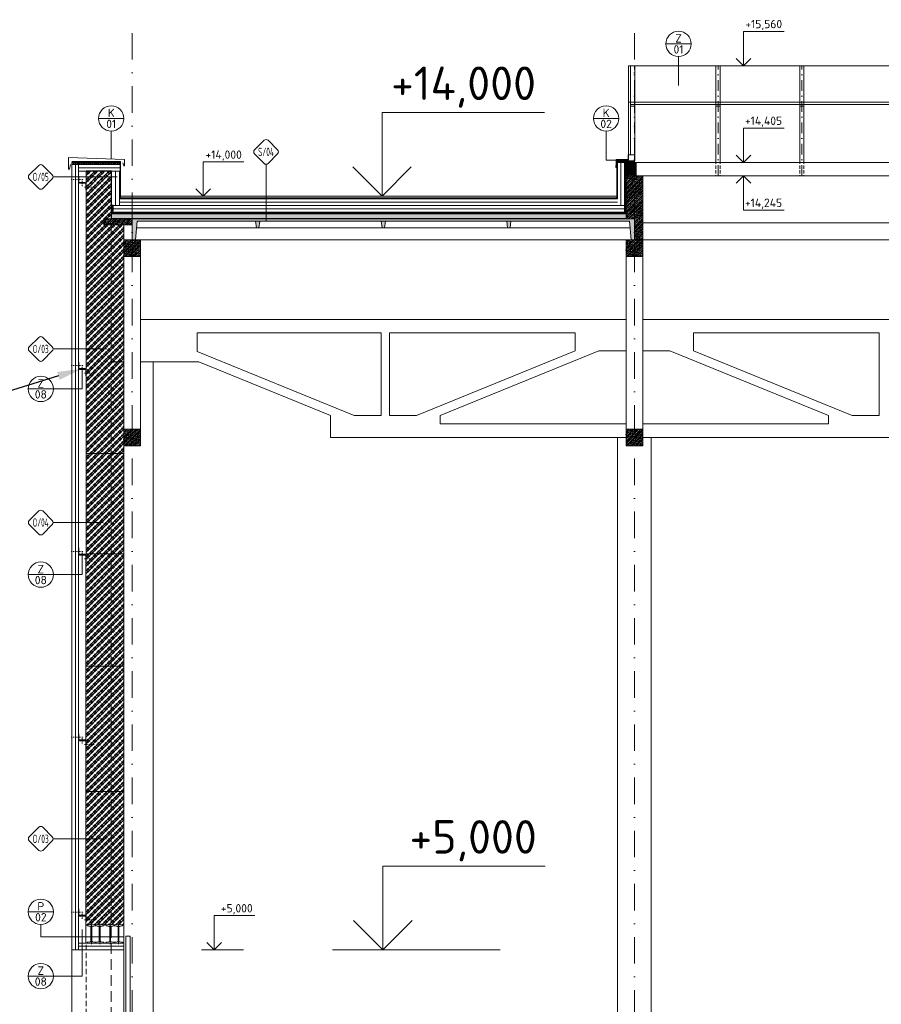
# Model space of a CAD drawing. Header units: millimetres. Extents: x -746391 to 410178, y -169697 to 100555.
# Tile 4 of 179: x -154942 to -144648, y -53487 to -41728. Entities that reach past the tile are written whole.
import ezdxf
from ezdxf import colors
from ezdxf.entities.mleader import LeaderData, LeaderLine
from ezdxf.enums import TextEntityAlignment as Align
from ezdxf.math import Vec2, Vec3

# ---------------------------------------------------------------- set-up
doc = ezdxf.new("R2010")
doc.units = ezdxf.units.MM
for name, pattern in [('CARKOVANA', [5, 3, -2]), ('CENTERX2', [101.6, 63.5, -12.7, 12.7, -12.7]), ('DASHDOT', [25.4, 12.7, -6.35, 0, -6.35]), ('DASHED', [19.05, 12.7, -6.35]), ('ČÁRKOVANÁ', [19.05, 12.7, -6.35])]:
    doc.linetypes.add(name, pattern=pattern)
doc.layers.get('0').update_dxf_attribs({"color": 9})
for name, color, linetype, lineweight in [('A99_N_kce-pohl', 9, 'Continuous', 9), ('A99_N_kce-rez-sil', 9, 'Continuous', 18), ('A99_N_kce-rez-ten', 9, 'Continuous', 9), ('A99_N_koty-200-vysk', 9, 'Continuous', 9), ('A99_N_koty-50-vysk', 9, 'Continuous', 9), ('A99_N_sraf', 9, 'Continuous', 0), ('A99_N_vypln-dve', 9, 'Continuous', 5), ('A99_N_znaceni 50', 9, 'Continuous', 5), ('A99_S_kce-pohl', 9, 'Continuous', 5), ('A99_S_kce-rez-sil', 9, 'Continuous', 15), ('A99_S_kce-rez-ten', 9, 'Continuous', 9), ('A99_S_osy', 9, 'CENTERX2', 5)]:
    doc.layers.add(name, color=color, linetype=linetype, lineweight=lineweight)
doc.styles.add('A99_kota', font='isocpeur.ttf', dxfattribs={"height": 2})
doc.styles.add('A99_popis', font='isocpeur.ttf')
doc.styles.get("Standard").update_dxf_attribs({"font": 'isocpeur.ttf', "width": 0.75})
doc.linetypes.add('IZOLACE', pattern='A,0.00254,-2.54,[134,ltypeshp.shx,S=2.54,R=0,X=-2.54,Y=0],-5.08,[134,ltypeshp.shx,S=2.54,R=180,X=2.54,Y=0],-2.54', length=10.16254)
pattern_1 = [(45, (-159598.304, -13202.5), (-28.28427, 28.28427), []), (45, (-159586.99, -13202.5), (-28.28427, 28.28427), []), (45, (-159564.363, -13202.5), (-16.970563, 39.59798), [16, -8, 0, -8])]
pattern_2 = [(45, (-159598.304, -13202.5), (-42.42641, 42.42641), []), (45, (-159570.02, -13202.5), (-42.42641, 42.42641), []), (135, (-159550.28, -13196.9), (-42.42641, -42.42641), [40, -20]), (135, (-159536.14, -13182.76), (-42.42641, -42.42641), [40, -20])]

# ---------------------------------------------------------------- blocks, each defined once
blk = doc.blocks.new('*U30')
at = {"color": 0, "linetype": 'ByBlock', "lineweight": -2}
blk.add_line((-3, 0), (7, 0), dxfattribs=at)
for points in [[(0, 0), (0, 5), (0, 5), (9.7, 5)], [(-1.75, 1.75), (0, 0), (1.75, 1.75)]]:
    blk.add_lwpolyline(points, dxfattribs=at)
at = {"color": 0, "linetype": 'ByBlock', "lineweight": -2, "style": 'A99_kota'}
for tag, p in [('VYSKA', (9.2, 7.75)), ('POPIS', (9.2, 4.5))]:
    blk.add_attdef(tag, text='', height=2, dxfattribs=at).set_placement(p, align=Align.TOP_RIGHT)
blk = doc.blocks.new('*U29')
at = {"color": 0, "linetype": 'ByBlock', "lineweight": -2}
blk.add_line((-3, 0), (7, 0), dxfattribs=at)
for points in [[(0, 0), (0, 8.2), (0, 8.2), (9.7, 8.2)], [(-1.75, 1.75), (0, 0), (1.75, 1.75)]]:
    blk.add_lwpolyline(points, dxfattribs=at)
at = {"color": 0, "linetype": 'ByBlock', "lineweight": -2, "style": 'A99_kota'}
for tag, p in [('VYSKA', (9.2, 10.95)), ('POPIS', (9.2, 7.7))]:
    blk.add_attdef(tag, text='', height=2, dxfattribs=at).set_placement(p, align=Align.TOP_RIGHT)
blk = doc.blocks.new('*U44')
at = {"color": 0, "linetype": 'ByBlock', "lineweight": -2}
blk.add_line((-3, 0), (7, 0), dxfattribs=at)
for points in [[(-1.75, -1.75), (0, 0), (1.75, -1.75)], [(0, 0), (0, -8.2), (0, -8.2), (9.7, -8.2)]]:
    blk.add_lwpolyline(points, dxfattribs=at)
at = {"color": 0, "linetype": 'ByBlock', "lineweight": -2, "style": 'A99_kota'}
for tag, p in [('VYSKA', (9.2, -5.45)), ('POPIS', (9.2, -8.7))]:
    blk.add_attdef(tag, text='', height=2, dxfattribs=at).set_placement(p, align=Align.TOP_RIGHT)
blk = doc.blocks.new('*U56')
at = {"color": 0}
for p, q in [((-0.72, 4.14), (-4.15, 0.71)), ((4.14, 0.71), (0.71, 4.14)), ((-4.15, -0.72), (-0.72, -4.15)), ((0.71, -4.15), (4.14, -0.72)), ((4.44, 0), (23.52, 0))]:
    blk.add_line(p, q, dxfattribs=at)
for centre, start, end in [((0, 3.42), 45, 135), ((-3.43, 0), 135, 225), ((3.42, 0), 315, 45), ((0, -3.43), 225, 315)]:
    blk.add_arc(centre, 1.01, start, end, dxfattribs=at)
at = {"color": 0, "linetype": 'ByBlock', "style": 'A99_popis', "width": 0.953108}
blk.add_attdef('SKLADBA', text='', height=3, rotation=0.0103, dxfattribs=at).set_placement((-2.86, -1.51), (2.86, -1.5), align=Align.FIT)
blk = doc.blocks.new('*U57')
at = {"color": 0}
for p, q in [((-0.72, 4.14), (-4.15, 0.71)), ((4.14, 0.71), (0.71, 4.14)), ((-4.15, -0.72), (-0.72, -4.15)), ((0.71, -4.15), (4.14, -0.72)), ((4.44, 0), (22.39, 0))]:
    blk.add_line(p, q, dxfattribs=at)
for centre, start, end in [((0, 3.42), 45, 135), ((-3.43, 0), 135, 225), ((3.42, 0), 315, 45), ((0, -3.43), 225, 315)]:
    blk.add_arc(centre, 1.01, start, end, dxfattribs=at)
at = {"color": 0, "linetype": 'ByBlock', "style": 'A99_popis', "width": 0.953108}
blk.add_attdef('SKLADBA', text='', height=3, rotation=0.0103, dxfattribs=at).set_placement((-2.86, -1.51), (2.86, -1.5), align=Align.FIT)
blk = doc.blocks.new('*U60')
at = {"color": 0}
for p, q in [((-0.72, 4.14), (-4.15, 0.71)), ((4.14, 0.71), (0.71, 4.14)), ((-4.15, -0.72), (-0.72, -4.15)), ((0.71, -4.15), (4.14, -0.72)), ((0, -4.45), (0, -24.78))]:
    blk.add_line(p, q, dxfattribs=at)
for centre, start, end in [((0, 3.42), 45, 135), ((-3.43, 0), 135, 225), ((3.42, 0), 315, 45), ((0, -3.43), 225, 315)]:
    blk.add_arc(centre, 1.01, start, end, dxfattribs=at)
at = {"color": 0, "linetype": 'ByBlock', "style": 'A99_popis', "width": 0.953108}
blk.add_attdef('SKLADBA', text='', height=3, rotation=0.0103, dxfattribs=at).set_placement((-2.86, -1.51), (2.86, -1.5), align=Align.FIT)
blk = doc.blocks.new('*U78')
at = {"color": 0}
for p, q in [((-0.72, 4.14), (-4.15, 0.71)), ((4.14, 0.71), (0.71, 4.14)), ((-4.15, -0.72), (-0.72, -4.15)), ((0.71, -4.15), (4.14, -0.72)), ((4.44, 0), (27.36, 0))]:
    blk.add_line(p, q, dxfattribs=at)
for centre, start, end in [((0, 3.42), 45, 135), ((-3.43, 0), 135, 225), ((3.42, 0), 315, 45), ((0, -3.43), 225, 315)]:
    blk.add_arc(centre, 1.01, start, end, dxfattribs=at)
at = {"color": 0, "linetype": 'ByBlock', "style": 'A99_popis', "width": 0.953108}
blk.add_attdef('SKLADBA', text='', height=3, rotation=0.0103, dxfattribs=at).set_placement((-2.86, -1.51), (2.86, -1.5), align=Align.FIT)
blk = doc.blocks.new('*U18')
at = {"color": 0, "linetype": 'ByBlock'}
blk.add_line((-3.02, 0), (3.02, 0), dxfattribs=at)
blk.add_circle((0, 0), 3.02, dxfattribs=at)
at = {"color": 0, "linetype": 'ByBlock', "style": 'A99_popis'}
for tag, p in [('KATEGORIE', (0, 1.31)), ('PRVEK', (0, -1.3))]:
    blk.add_attdef(tag, text='', height=2, dxfattribs=at).set_placement(p, align=Align.MIDDLE_CENTER)

msp = doc.modelspace()

# ---------------------------------------------------------------- hatches: boundary and pattern name
at = {"layer": 'A99_N_sraf', "lineweight": 0, "ltscale": 2, "transparency": 33554687}
h = msp.add_hatch(dxfattribs=at)
h.set_pattern_fill('ZEM_OBECNE', color=256, scale=8)
h.set_pattern_definition([(45, (-159598.304, -13202.5), (-11.3137085, 11.3137085), [])])
h.paths.add_polyline_path([(-153748.3, -43457.5), (-153748.3, -43437.5), (-154318.3, -43437.5), (-154318.3, -43457.5)])
at = {"layer": 'A99_N_sraf', "lineweight": 0, "transparency": 33554562}
h = msp.add_hatch(dxfattribs=at)
h.set_pattern_fill('ANSI31', color=1, scale=50, angle=-180)
h.set_pattern_definition([(315, (-152258.304, -9032.5), (4.4194174, 4.4194174), [])])
h.paths.add_polyline_path([(-147598.3, -43432.5), (-147798.3, -43432.5), (-147798.3, -43412.5), (-147598.3, -43412.5)])
h = msp.add_hatch(dxfattribs=at)
h.set_pattern_fill('ANSI31', color=1, scale=50, angle=-90)
h.set_pattern_definition([(45, (-182043.304, -48007.5), (-4.4194174, 4.4194174), [])])
h.paths.add_polyline_path([(-147678.3, -43432.5), (-147678.3, -43592.5), (-147698.3, -43592.5), (-147698.3, -43432.5)])
at = {"layer": 'A99_N_sraf', "linetype": 'Continuous', "lineweight": 0}
h = msp.add_hatch(dxfattribs=at)
h.set_pattern_fill('HONEY', color=1, scale=0.25, angle=-90, style=2)
h.set_pattern_definition([(360, (-1198163.304, 161127.5), (9.375, 5.41265875), [6.25, -12.5]), (120, (-1198163.304, 161127.5), (-9.37499998, 5.412658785), [6.25, -12.5]), (60, (-1198163.304, 161127.5), (2e-08, 10.825317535), [-12.5, 6.25])])
h.paths.add_polyline_path([(-147600.8, -43435), (-147675.8, -43435), (-147675.8, -43590), (-147600.8, -43590)])
at = {"layer": 'A99_N_sraf', "lineweight": 0, "transparency": 33554562}
h = msp.add_hatch(dxfattribs=at)
h.set_pattern_fill('ANSI31', color=1, scale=50, angle=-90)
h.set_pattern_definition([(45, (-181943.304, -48007.5), (-4.4194174, 4.4194174), [])])
h.paths.add_polyline_path([(-147578.3, -43432.5), (-147578.3, -43592.5), (-147598.3, -43592.5), (-147598.3, -43432.5)])
at = {"layer": 'A99_N_sraf', "linetype": 'Continuous', "lineweight": 0}
h = msp.add_hatch(dxfattribs=at)
h.set_pattern_fill('ZDIVO-PLYNOSILIK', color=9, scale=0.1)
h.set_pattern_definition(pattern_2)
h.paths.add_polyline_path([(-154148.3, -43537.5), (-154148.3, -46907.5), (-153698.3, -46907.5), (-153698.3, -44177.5), (-153938.3, -44177.5), (-153938.3, -44107.5), (-153848.3, -44107.5), (-153848.3, -43537.5)])
at = {"layer": 'A99_N_sraf', "lineweight": 0, "ltscale": 2, "transparency": 33554687}
h = msp.add_hatch(dxfattribs=at)
h.set_pattern_fill('ZELEZOBETON', color=256, scale=8)
h.set_pattern_definition([(45, (-153358.304, -12682.5), (-28.28427, 28.28427), []), (45, (-153346.99, -12682.5), (-28.28427, 28.28427), []), (45, (-153324.363, -12682.5), (-16.970563, 39.59798), [16, -8, 0, -8])])
h.paths.add_polyline_path([(-147498.3, -44357.5), (-147498.3, -43592.5), (-147698.3, -43592.5), (-147698.3, -44107.5), (-147598.3, -44107.5), (-147598.3, -44357.5)])
at = {"layer": 'A99_N_sraf', "linetype": 'Continuous', "lineweight": 0, "ltscale": 2, "transparency": 33554687}
h = msp.add_hatch(dxfattribs=at)
h.set_pattern_fill('BETON-LEHKY', color=256, scale=0.05, angle=-90)
h.set_pattern_definition([(315, (-159598.304, -13216.642), (28.28427, 28.28427), []), (270, (-159585.055, -13261.71), (28.28427, -28.28427), [5, -51.568543]), (315, (-159585.055, -13266.71), (28.28427, 28.28427), [5, -35]), (0, (-159581.52, -13270.246), (28.28427, 28.28427), [5, -51.568543]), (45, (-159576.52, -13270.246), (-28.28427, 28.28427), [5, -35]), (270, (-159572.984, -13261.71), (28.28427, -28.28427), [5, -51.568543]), (315, (-159576.52, -13258.175), (28.28427, 28.28427), [5, -35]), (0, (-159581.52, -13258.175), (28.28427, 28.28427), [5, -51.568543]), (45, (-159585.055, -13261.71), (-28.28427, 28.28427), [5, -35]), (315, (-159568.413, -13274.817), (28.28427, 28.28427), [10, -30])])
h.paths.add_polyline_path([(-153843.3, -44047.5), (-153843.3, -44102.5), (-147698.3, -44102.5), (-147698.3, -44047.5)])
at = {"layer": 'A99_N_sraf', "lineweight": 0, "ltscale": 2, "transparency": 33554687}
h = msp.add_hatch(dxfattribs=at)
h.set_pattern_fill('ZELEZOBETON', color=256, scale=8)
h.set_pattern_definition(pattern_1)
h.paths.add_polyline_path([(-153598.3, -44177.5), (-153598.3, -44107.5), (-153938.3, -44107.5), (-153938.3, -44177.5)])
h = msp.add_hatch(dxfattribs=at)
h.set_pattern_fill('ZELEZOBETON', color=256, scale=8)
h.set_pattern_definition(pattern_1)
h.paths.add_polyline_path([(-147658.3, -44132.5), (-147638.3, -44357.5), (-147598.3, -44357.5), (-147598.3, -44107.5), (-153598.3, -44107.5), (-153598.3, -44357.5), (-153558.3, -44357.5), (-153538.3, -44132.5), (-152123.3, -44132.5), (-152113.3, -44212.5), (-152083.3, -44212.5), (-152073.3, -44132.5), (-150623.3, -44132.5), (-150613.3, -44212.5), (-150583.3, -44212.5), (-150573.3, -44132.5), (-149123.3, -44132.5), (-149113.3, -44212.5), (-149083.3, -44212.5), (-149073.3, -44132.5)])
h = msp.add_hatch(dxfattribs=at)
h.set_pattern_fill('ZELEZOBETON', color=256, scale=8)
h.set_pattern_definition([(45, (-159358.304, -13452.5), (-28.28427, 28.28427), []), (45, (-159346.99, -13452.5), (-28.28427, 28.28427), []), (45, (-159324.363, -13452.5), (-16.970563, 39.59798), [16, -8, 0, -8])])
h.paths.add_polyline_path([(-153498.3, -44557.5), (-153498.3, -44357.5), (-153698.3, -44357.5), (-153698.3, -44557.5)])
h = msp.add_hatch(dxfattribs=at)
h.set_pattern_fill('ZELEZOBETON', color=256, scale=8)
h.set_pattern_definition([(45, (-153358.304, -13452.5), (-28.28427, 28.28427), []), (45, (-153346.99, -13452.5), (-28.28427, 28.28427), []), (45, (-153324.363, -13452.5), (-16.970563, 39.59798), [16, -8, 0, -8])])
h.paths.add_polyline_path([(-147498.3, -44557.5), (-147498.3, -44357.5), (-147698.3, -44357.5), (-147698.3, -44557.5)])
h = msp.add_hatch(dxfattribs=at)
h.set_pattern_fill('ZELEZOBETON', color=256, scale=8)
h.set_pattern_definition([(45, (-159358.304, -15712.5), (-28.28427, 28.28427), []), (45, (-159346.99, -15712.5), (-28.28427, 28.28427), []), (45, (-159324.363, -15712.5), (-16.970563, 39.59798), [16, -8, 0, -8])])
h.paths.add_polyline_path([(-153498.3, -46817.5), (-153498.3, -46617.5), (-153698.3, -46617.5), (-153698.3, -46817.5)])
h = msp.add_hatch(dxfattribs=at)
h.set_pattern_fill('ZELEZOBETON', color=256, scale=8)
h.set_pattern_definition([(45, (-153358.304, -15652.5), (-28.28427, 28.28427), []), (45, (-153346.99, -15652.5), (-28.28427, 28.28427), []), (45, (-153324.363, -15652.5), (-16.970563, 39.59798), [16, -8, 0, -8])])
h.paths.add_polyline_path([(-147498.3, -46817.5), (-147498.3, -46619.8), (-147698.3, -46619.8), (-147698.3, -46817.5)])
at = {"layer": 'A99_N_sraf', "linetype": 'Continuous', "lineweight": 0}
h = msp.add_hatch(dxfattribs=at)
h.set_pattern_fill('ZDIVO-PLYNOSILIK', color=150, scale=0.1)
h.set_pattern_definition(pattern_2)
h.paths.add_polyline_path([(-154148.3, -46907.5), (-153698.3, -46907.5), (-153698.3, -48107.5), (-154148.3, -48107.5)])
h = msp.add_hatch(dxfattribs=at)
h.set_pattern_fill('ZDIVO-PLYNOSILIK', color=9, scale=0.1)
h.set_pattern_definition(pattern_2)
h.paths.add_polyline_path([(-154148.3, -48107.5), (-153698.3, -48107.5), (-153698.3, -49447.5), (-154148.3, -49447.5)])
h = msp.add_hatch(dxfattribs=at)
h.set_pattern_fill('ZDIVO-PLYNOSILIK', color=150, scale=0.1)
h.set_pattern_definition(pattern_2)
h.paths.add_polyline_path([(-154148.3, -49447.5), (-153698.3, -49447.5), (-153698.3, -50947.5), (-154148.3, -50947.5)])
h = msp.add_hatch(dxfattribs=at)
h.set_pattern_fill('ZDIVO-PLYNOSILIK', color=9, scale=0.1)
h.set_pattern_definition(pattern_2)
h.paths.add_polyline_path([(-154148.3, -50947.5), (-153698.3, -50947.5), (-153698.3, -52537.5), (-154148.3, -52537.5)])

# ---------------------------------------------------------------- linework, layer by layer
at = {"layer": 'A99_N_kce-pohl', "color": 1, "linetype": 'DASHDOT', "lineweight": 5, "ltscale": 25}
msp.add_line((-147598.3, -41887.5), (-147598.3, -60277.5), dxfattribs=at)
at = {"layer": 'A99_N_kce-pohl', "color": 1, "linetype": 'DASHDOT', "lineweight": 5, "ltscale": 10}
for p, q in [((-147598.3, -43592.5), (-147598.3, -42277.5)), ((-146598.3, -43592.5), (-146598.3, -42277.5)), ((-145598.3, -43592.5), (-145598.3, -42277.5))]:
    msp.add_line(p, q, dxfattribs=at)
at = {"layer": 'A99_N_kce-pohl', "color": 1, "linetype": 'Continuous'}
for p, q in [((-147593.3, -43412.5), (-147593.3, -42277.5)), ((-146623.3, -43412.5), (-146623.3, -42277.5)), ((-146573.3, -43412.5), (-146573.3, -42277.5)), ((-145623.3, -43412.5), (-145623.3, -42277.5)), ((-145573.3, -43412.5), (-145573.3, -42277.5))]:
    msp.add_line(p, q, dxfattribs=at)
for points in [[(-147668.3, -42712.5), (-147668.3, -42277.5)], [(-147668.3, -42277.5), (-14978.3, -42277.5)], [(-147643.3, -42712.5), (-147643.3, -42277.5)], [(-15048.3, -43432.5), (-147598.3, -43432.5)], [(-147808.3, -43837.3), (-153738.3, -43837.3)], [(-153828.3, -43947.5), (-153748.3, -43947.5), (-153748.3, -43867.5)]]:
    msp.add_lwpolyline(points, dxfattribs=at)
at = {"layer": 'A99_N_kce-pohl', "color": 1, "linetype": 'Continuous', "lineweight": 5}
for points in [[(-154333.3, -43457.5), (-154347.1, -43515), (-154358.3, -43515), (-154358.3, -43372.5), (-153688.3, -43397.5), (-153688.3, -43472.5), (-153698.3, -43472.5), (-153708.3, -43437.5)], [(-147815.8, -43487.5), (-147815.8, -43492.5), (-147820.8, -43492.5), (-147820.8, -43475), (-147815.8, -43460), (-147815.8, -43397.5), (-147673.3, -43392.5), (-147673.3, -43342.5)], [(-147818.3, -43490), (-147818.3, -43475), (-147810.8, -43470), (-147810.8, -43400), (-147708.3, -43400)], [(-154238.3, -43537.5), (-153848.3, -43537.5)], [(-147718.3, -43947.5), (-153848.3, -43947.5)]]:
    msp.add_lwpolyline(points, dxfattribs=at)
at = {"layer": 'A99_N_kce-pohl', "color": 1, "linetype": 'CARKOVANA', "lineweight": 0, "ltscale": 15, "const_width": 5}
for points in [[(-147668.3, -43405), (-147805.8, -43405), (-147805.8, -43860), (-153740.8, -43860), (-153740.8, -43422.5), (-154318.3, -43422.5)], [(-147668.3, -43410), (-147800.8, -43410), (-147800.8, -43865), (-153745.8, -43865), (-153745.8, -43427.5), (-154318.3, -43427.5)]]:
    msp.add_lwpolyline(points, dxfattribs=at)
at = {"layer": 'A99_N_kce-pohl', "color": 1, "linetype": 'Continuous', "lineweight": 0}
for points in [[(-147668.3, -43402.5), (-147808.3, -43402.5), (-147808.3, -43857.5), (-153738.3, -43857.5), (-153738.3, -43420), (-154318.3, -43420)], [(-147668.3, -43407.5), (-147803.3, -43407.5), (-147803.3, -43862.5), (-153743.3, -43862.5), (-153743.3, -43425), (-154318.3, -43425)], [(-154318.3, -43430), (-153738.3, -43430)], [(-147798.3, -43417.5), (-147798.3, -43867.5), (-153748.3, -43867.5)], [(-154148.3, -43532.5), (-153843.3, -43532.5), (-153843.3, -43942.5), (-153823.3, -43942.5), (-153823.3, -44012.5)], [(-153748.3, -43867.5), (-153748.3, -43537.5)]]:
    msp.add_lwpolyline(points, dxfattribs=at)
at = {"layer": 'A99_N_kce-pohl', "color": 1, "linetype": 'Continuous', "lineweight": 5}
msp.add_lwpolyline([(-154318.3, -43457.5), (-154318.3, -43437.5), (-153748.3, -43437.5), (-153748.3, -43457.5)], close=True, dxfattribs=at)
at = {"layer": 'A99_N_kce-pohl', "color": 1, "lineweight": 5}
for points in [[(-147598.3, -43432.5), (-147798.3, -43432.5), (-147798.3, -43412.5), (-147598.3, -43412.5)], [(-147678.3, -43432.5), (-147678.3, -43592.5), (-147698.3, -43592.5), (-147698.3, -43432.5)], [(-147578.3, -43432.5), (-147578.3, -43592.5), (-147598.3, -43592.5), (-147598.3, -43432.5)]]:
    msp.add_lwpolyline(points, close=True, dxfattribs=at)
at = {"layer": 'A99_N_kce-pohl', "color": 1, "linetype": 'ČÁRKOVANÁ', "ltscale": 3}
for points in [[(-146623.3, -43412.5), (-146623.3, -43592.5)], [(-146573.3, -43412.5), (-146573.3, -43592.5)], [(-145623.3, -43412.5), (-145623.3, -43592.5)], [(-145573.3, -43412.5), (-145573.3, -43592.5)]]:
    msp.add_lwpolyline(points, dxfattribs=at)
at = {"layer": 'A99_N_kce-pohl', "color": 1, "linetype": 'CARKOVANA', "ltscale": 15, "const_width": 5}
msp.add_lwpolyline([(-154148.3, -43535), (-153845.8, -43535), (-153845.8, -43945), (-153825.8, -43945), (-153825.8, -44022.5)], dxfattribs=at)
at = {"layer": 'A99_N_kce-pohl', "color": 5, "linetype": 'DASHDOT', "lineweight": 0}
for points in [[(-154328.3, -43637.5), (-154178.3, -43637.5)], [(-154195.8, -43715), (-154195.8, -43652.5)], [(-154168.3, -43727.5), (-154048.3, -43727.5)], [(-154328.3, -45860), (-154178.3, -45860)], [(-154195.8, -45937.5), (-154195.8, -45875)], [(-154168.3, -45950), (-154048.3, -45950)], [(-154328.3, -48077.5), (-154178.3, -48077.5)], [(-154195.8, -48155), (-154195.8, -48092.5)], [(-154168.3, -48167.5), (-154048.3, -48167.5)], [(-154328.3, -50295), (-154178.3, -50295)], [(-154195.8, -50372.5), (-154195.8, -50310)], [(-154168.3, -50385), (-154048.3, -50385)], [(-154328.3, -52387.5), (-154178.3, -52387.5)], [(-154195.8, -52465), (-154195.8, -52402.5)], [(-154168.3, -52477.5), (-154048.3, -52477.5)]]:
    msp.add_lwpolyline(points, dxfattribs=at)
at = {"layer": 'A99_N_kce-rez-sil', "color": 1, "linetype": 'Continuous', "flags": 128}
for points in [[(-147668.3, -43342.5), (-147668.3, -42712.5)], [(-14978.3, -42712.5), (-147668.3, -42712.5)], [(-147643.3, -43342.5), (-147643.3, -42712.5)], [(-15048.3, -42742.5), (-147633.3, -42742.5)]]:
    msp.add_lwpolyline(points, dxfattribs=at)
at = {"layer": 'A99_N_kce-rez-sil', "color": 1, "linetype": 'Continuous', "lineweight": 9, "flags": 128}
for points in [[(-147643.3, -42742.5), (-147593.3, -42742.5), (-147593.3, -42762.5), (-147643.3, -42762.5)], [(-146623.3, -42742.5), (-146573.3, -42742.5), (-146573.3, -42760), (-146623.3, -42760)], [(-145623.3, -42742.5), (-145573.3, -42742.5), (-145573.3, -42760), (-145623.3, -42760)], [(-147668.3, -43342.5), (-147593.3, -43342.5), (-147593.3, -43412.5), (-147668.3, -43412.5)]]:
    msp.add_lwpolyline(points, close=True, dxfattribs=at)
at = {"layer": 'A99_N_kce-rez-sil', "color": 5, "linetype": 'Continuous', "lineweight": 18, "flags": 128}
for points in [[(-154318.3, -43457.5), (-154318.3, -52837.5)], [(-153698.3, -52837.5), (-154318.3, -52837.5)]]:
    msp.add_lwpolyline(points, dxfattribs=at)
at = {"layer": 'A99_N_kce-rez-sil', "color": 5, "linetype": 'Continuous', "lineweight": 9, "flags": 128}
msp.add_lwpolyline([(-154238.3, -52837.5), (-154238.3, -43457.5)], dxfattribs=at)
for points in [[(-154238.3, -43677.5), (-154158.3, -43677.5), (-154158.3, -43672.5), (-154233.3, -43672.5), (-154233.3, -43597.5), (-154238.3, -43597.5)], [(-154148.3, -43677.5), (-154228.3, -43677.5), (-154228.3, -43682.5), (-154153.3, -43682.5), (-154153.3, -43757.5), (-154148.3, -43757.5)], [(-154238.3, -45900), (-154158.3, -45900), (-154158.3, -45895), (-154233.3, -45895), (-154233.3, -45820), (-154238.3, -45820)], [(-154148.3, -45900), (-154228.3, -45900), (-154228.3, -45905), (-154153.3, -45905), (-154153.3, -45980), (-154148.3, -45980)], [(-154238.3, -48117.5), (-154158.3, -48117.5), (-154158.3, -48112.5), (-154233.3, -48112.5), (-154233.3, -48037.5), (-154238.3, -48037.5)], [(-154148.3, -48117.5), (-154228.3, -48117.5), (-154228.3, -48122.5), (-154153.3, -48122.5), (-154153.3, -48197.5), (-154148.3, -48197.5)], [(-154238.3, -50335), (-154158.3, -50335), (-154158.3, -50330), (-154233.3, -50330), (-154233.3, -50255), (-154238.3, -50255)], [(-154148.3, -50335), (-154228.3, -50335), (-154228.3, -50340), (-154153.3, -50340), (-154153.3, -50415), (-154148.3, -50415)], [(-154238.3, -52427.5), (-154158.3, -52427.5), (-154158.3, -52422.5), (-154233.3, -52422.5), (-154233.3, -52347.5), (-154238.3, -52347.5)], [(-154148.3, -52427.5), (-154228.3, -52427.5), (-154228.3, -52432.5), (-154153.3, -52432.5), (-154153.3, -52507.5), (-154148.3, -52507.5)]]:
    msp.add_lwpolyline(points, close=True, dxfattribs=at)
at = {"layer": 'A99_N_kce-rez-sil', "color": 5, "linetype": 'Continuous', "lineweight": 18, "flags": 128}
msp.add_lwpolyline([(-153673.3, -52672.5), (-153623.3, -52672.5), (-153623.3, -57837.5), (-153673.3, -57837.5)], close=True, dxfattribs=at)
at = {"layer": 'A99_N_kce-rez-sil', "color": 5, "linetype": 'Continuous', "lineweight": 15, "flags": 128}
msp.add_lwpolyline([(-153698.3, -52757.5), (-153698.3, -52837.5)], dxfattribs=at)
at = {"layer": 'A99_N_kce-rez-ten', "color": 5, "linetype": 'Continuous', "lineweight": 9}
for p, q in [((-154135.8, -52537.5), (-154135.8, -52543.7)), ((-154035.8, -52537.5), (-154135.8, -52537.5)), ((-154130.2, -52550.1), (-154100.5, -52556)), ((-154085.8, -52522.5), (-154085.8, -52767.5)), ((-154041.4, -52550.1), (-154071.1, -52556)), ((-154035.8, -52537.5), (-154035.8, -52543.7)), ((-154035.8, -52537.5), (-153935.8, -52537.5)), ((-154035.8, -52537.5), (-154035.8, -52543.7)), ((-154030.2, -52550.1), (-154000.5, -52556)), ((-153985.8, -52522.5), (-153985.8, -52767.5)), ((-153941.4, -52550.1), (-153971.1, -52556)), ((-153935.8, -52537.5), (-153935.8, -52543.7)), ((-153910.8, -52537.5), (-153910.8, -52543.7)), ((-153810.8, -52537.5), (-153910.8, -52537.5)), ((-153905.2, -52550.1), (-153875.5, -52556)), ((-153860.8, -52522.5), (-153860.8, -52767.5)), ((-153816.4, -52550.1), (-153846.1, -52556)), ((-153810.8, -52537.5), (-153710.8, -52537.5)), ((-153810.8, -52537.5), (-153810.8, -52543.7)), ((-153810.8, -52537.5), (-153810.8, -52543.7)), ((-153805.2, -52550.1), (-153775.5, -52556)), ((-153760.8, -52522.5), (-153760.8, -52767.5)), ((-153716.4, -52550.1), (-153746.1, -52556)), ((-153710.8, -52537.5), (-153710.8, -52543.7)), ((-154091.2, -52728.3), (-154091.2, -52565)), ((-154080.4, -52566.7), (-154080.4, -52728.3)), ((-153991.2, -52566.7), (-153991.2, -52728.3)), ((-153980.4, -52728.3), (-153980.4, -52565)), ((-153866.2, -52728.3), (-153866.2, -52565)), ((-153855.4, -52566.7), (-153855.4, -52728.3)), ((-153766.2, -52566.7), (-153766.2, -52728.3)), ((-153755.4, -52728.3), (-153755.4, -52565)), ((-154135.8, -52757.5), (-154135.8, -52751.3)), ((-154035.8, -52757.5), (-154135.8, -52757.5)), ((-154130.2, -52744.9), (-154100.5, -52739)), ((-154041.4, -52744.9), (-154071.1, -52739)), ((-154035.8, -52757.5), (-154035.8, -52751.3)), ((-154035.8, -52757.5), (-154035.8, -52751.3)), ((-154035.8, -52757.5), (-153935.8, -52757.5)), ((-154030.2, -52744.9), (-154000.5, -52739)), ((-153941.4, -52744.9), (-153971.1, -52739)), ((-153935.8, -52757.5), (-153935.8, -52751.3)), ((-153910.8, -52757.5), (-153910.8, -52751.3)), ((-153810.8, -52757.5), (-153910.8, -52757.5)), ((-153905.2, -52744.9), (-153875.5, -52739)), ((-153816.4, -52744.9), (-153846.1, -52739)), ((-153810.8, -52757.5), (-153810.8, -52751.3)), ((-153810.8, -52757.5), (-153810.8, -52751.3)), ((-153810.8, -52757.5), (-153710.8, -52757.5)), ((-153805.2, -52744.9), (-153775.5, -52739)), ((-153716.4, -52744.9), (-153746.1, -52739)), ((-153710.8, -52757.5), (-153710.8, -52751.3))]:
    msp.add_line(p, q, dxfattribs=at)
at = {"layer": 'A99_N_kce-rez-ten', "color": 5, "linetype": 'Continuous', "lineweight": 5}
for points in [[(-154148.3, -52537.5), (-153698.3, -52537.5)], [(-154238.3, -52757.5), (-154238.3, -52757.5), (-153698.3, -52757.5)]]:
    msp.add_lwpolyline(points, dxfattribs=at)
at = {"layer": 'A99_N_kce-rez-ten', "color": 5, "linetype": 'Continuous', "lineweight": 9}
for centre, radius, start, end in [((-154129.3, -52543.7), 6.5, 180.00203, 262.03245), ((-154102, -52566.7), 10.8, 0.00302, 82.03345), ((-154069.6, -52566.7), 10.8, 97.96655, 179.99698), ((-154042.3, -52543.7), 6.5, 277.96755, 359.99797), ((-154029.3, -52543.7), 6.5, 180.00203, 262.03245), ((-154002, -52566.7), 10.8, 0.00302, 82.03345), ((-153969.6, -52566.7), 10.8, 97.96655, 179.99698), ((-153942.3, -52543.7), 6.5, 277.96755, 359.99797), ((-153904.3, -52543.7), 6.5, 180.00203, 262.03245), ((-153877, -52566.7), 10.8, 0.00302, 82.03345), ((-153844.6, -52566.7), 10.8, 97.96655, 179.99698), ((-153817.3, -52543.7), 6.5, 277.96755, 359.99797), ((-153804.3, -52543.7), 6.5, 180.00203, 262.03245), ((-153777, -52566.7), 10.8, 0.00302, 82.03345), ((-153744.6, -52566.7), 10.8, 97.96655, 179.99698), ((-153717.3, -52543.7), 6.5, 277.96755, 359.99797), ((-154129.3, -52751.3), 6.5, 97.96755, 179.99797), ((-154102, -52728.3), 10.8, 277.96655, 359.99698), ((-154069.6, -52728.3), 10.8, 180.00302, 262.03345), ((-154042.3, -52751.3), 6.5, 0.00203, 82.03245), ((-154029.3, -52751.3), 6.5, 97.96755, 179.99797), ((-154002, -52728.3), 10.8, 277.96655, 359.99698), ((-153969.6, -52728.3), 10.8, 180.00302, 262.03345), ((-153942.3, -52751.3), 6.5, 0.00203, 82.03245), ((-153904.3, -52751.3), 6.5, 97.96755, 179.99797), ((-153877, -52728.3), 10.8, 277.96655, 359.99698), ((-153844.6, -52728.3), 10.8, 180.00302, 262.03345), ((-153817.3, -52751.3), 6.5, 0.00203, 82.03245), ((-153804.3, -52751.3), 6.5, 97.96755, 179.99797), ((-153777, -52728.3), 10.8, 277.96655, 359.99698), ((-153744.6, -52728.3), 10.8, 180.00302, 262.03345), ((-153717.3, -52751.3), 6.5, 0.00203, 82.03245)]:
    msp.add_arc(centre, radius, start, end, dxfattribs=at)
at = {"layer": 'A99_N_sraf', "color": 5, "linetype": 'IZOLACE', "lineweight": 0, "ltscale": 3}
for points in [[(-154273.3, -52837.5), (-154273.3, -43457.5)], [(-154238.3, -52802.5), (-154238.3, -52792.5), (-153698.3, -52792.5)]]:
    msp.add_lwpolyline(points, dxfattribs=at)
at = {"layer": 'A99_N_sraf', "color": 1, "linetype": 'IZOLACE', "lineweight": 0, "ltscale": 4}
for points in [[(-154238.3, -43497.5), (-153748.3, -43497.5)], [(-147758.3, -43942.5), (-147758.3, -43432.5)], [(-147798.3, -43907.5), (-153748.3, -43907.5)], [(-147718.3, -43987.5), (-153828.3, -43987.5)]]:
    msp.add_lwpolyline(points, dxfattribs=at)
at = {"layer": 'A99_N_sraf', "color": 1, "linetype": 'Continuous', "lineweight": 5}
msp.add_lwpolyline([(-153848.3, -43537.5), (-153748.3, -43537.5)], dxfattribs=at)
at = {"layer": 'A99_N_sraf', "color": 1, "linetype": 'IZOLACE', "lineweight": 0, "ltscale": 4.5}
msp.add_lwpolyline([(-153798.3, -43537.5), (-153798.3, -43947.5)], dxfattribs=at)
at = {"layer": 'A99_N_znaceni 50'}
for points in [[(-147070.8, -42168.5), (-147070.8, -42515)], [(-153848.3, -43058.5), (-153848.3, -43392.5)], [(-147935.8, -43058.5), (-147935.8, -43405)], [(-147813.3, -43405), (-147935.8, -43405)]]:
    msp.add_lwpolyline(points, dxfattribs=at)
at = {"layer": 'A99_N_znaceni 50', "lineweight": 5}
for points in [[(-154195.8, -45895), (-154195, -46137)], [(-154538.3, -46138.1), (-154195, -46137)], [(-154195.8, -48112.5), (-154195, -48354.5)], [(-154538.3, -48355.6), (-154195, -48354.5)], [(-154689.3, -52533.5), (-154689.3, -52682.5), (-153704.8, -52682.5)], [(-154195.8, -52595), (-154195, -53149.5)], [(-154538.3, -53150.6), (-154195, -53149.5)]]:
    msp.add_lwpolyline(points, dxfattribs=at)
at = {"layer": 'A99_S_kce-pohl', "linetype": 'Continuous'}
for p, q in [((-153498.3, -46617.5), (-153498.3, -44357.5)), ((-153498.3, -44357.5), (-147498.3, -44357.5)), ((-147498.3, -46617.5), (-147498.3, -44357.5)), ((-141698.3, -44357.5), (-147498.3, -44357.5)), ((-147698.3, -46617.5), (-147698.3, -44557.5)), ((-147698.3, -45307.5), (-153498.3, -45307.5)), ((-141698.3, -45307.5), (-147498.3, -45307.5)), ((-150623.3, -45468.4), (-152821.5, -45468.4)), ((-152821.5, -45691.4), (-152821.5, -45468.4)), ((-150623.3, -46455.6), (-150623.3, -45468.4)), ((-148305.6, -45468.4), (-150523.3, -45468.4)), ((-150523.3, -46455.6), (-150523.3, -45468.4)), ((-148305.6, -45683.4), (-148305.6, -45468.4)), ((-144673.3, -45468.4), (-146891, -45468.4)), ((-146891, -45683.4), (-146891, -45468.4)), ((-144673.3, -46455.6), (-144673.3, -45468.4)), ((-150944.8, -46455.6), (-152821.5, -45691.4)), ((-150201.8, -46455.6), (-148305.6, -45683.4)), ((-149917.8, -46455.6), (-148021.6, -45683.4)), ((-148021.6, -45683.4), (-147698.3, -45683.4)), ((-147175, -45683.4), (-147498.3, -45683.4)), ((-145278.8, -46455.6), (-147175, -45683.4)), ((-144994.8, -46455.6), (-146891, -45683.4)), ((-153348.3, -45814.4), (-153498.3, -45814.4)), ((-153498.3, -45814.4), (-152803.5, -45814.4)), ((-153348.3, -57837.5), (-153348.3, -45814.4)), ((-151228.8, -46455.6), (-152803.5, -45814.4)), ((-151228.8, -46717.5), (-151228.8, -46455.6)), ((-150944.8, -46455.6), (-150623.3, -46455.6)), ((-150523.3, -46455.6), (-150201.8, -46455.6)), ((-149917.8, -46455.6), (-149917.8, -46556.6)), ((-147698.3, -46556.6), (-149917.8, -46556.6)), ((-145278.8, -46556.6), (-147498.3, -46556.6)), ((-145278.8, -46455.6), (-145278.8, -46556.6)), ((-144673.3, -46455.6), (-144994.8, -46455.6)), ((-147798.3, -57837.5), (-147798.3, -46717.5)), ((-147398.3, -57837.5), (-147398.3, -46717.5))]:
    msp.add_line(p, q, dxfattribs=at)
at = {"layer": 'A99_S_kce-pohl', "linetype": 'CARKOVANA', "lineweight": 0, "ltscale": 15}
for points, const_width in [([(-147708.3, -43432.5), (-147708.3, -44037.5), (-153838.3, -44037.5), (-153838.3, -43947.5)], 20), ([(-147698.3, -44105), (-153845.8, -44105), (-153845.7, -44047.5)], 5)]:
    msp.add_lwpolyline(points, dxfattribs=dict(at, const_width=const_width))
at = {"layer": 'A99_S_kce-pohl', "linetype": 'Continuous', "lineweight": 0}
for points in [[(-147718.3, -43432.5), (-147718.3, -44027.5), (-153828.3, -44027.5), (-153828.3, -43947.5)], [(-147698.3, -44047.5), (-153848.3, -44047.5)], [(-147698.3, -44102.5), (-153843.3, -44102.5), (-153843.3, -44032.5)]]:
    msp.add_lwpolyline(points, dxfattribs=at)
at = {"layer": 'A99_S_kce-pohl', "linetype": 'Continuous'}
for points in [[(-154150.8, -52757.5), (-154148.3, -43537.5)], [(-15148.3, -43592.5), (-147498.3, -43592.5)], [(-153548.3, -44212.5), (-147648.3, -44212.5)], [(-152098.3, -44212.5), (-152113.3, -44212.5), (-152123.3, -44132.5)], [(-152098.3, -44212.5), (-152083.3, -44212.5), (-152073.3, -44132.5)], [(-150598.3, -44212.5), (-150613.3, -44212.5), (-150623.3, -44132.5)], [(-150598.3, -44212.5), (-150583.3, -44212.5), (-150573.3, -44132.5)], [(-149098.3, -44212.5), (-149113.3, -44212.5), (-149123.3, -44132.5)], [(-149098.3, -44212.5), (-149083.3, -44212.5), (-149073.3, -44132.5)], [(-147498.3, -44152.5), (-15148.3, -44152.5)], [(-153698.3, -44557.5), (-153698.3, -44357.5)], [(-153698.3, -46817.5), (-153698.3, -46617.5)], [(-147698.3, -46717.5), (-151228.8, -46717.5)], [(-143967.8, -46717.5), (-147498.3, -46717.5)], [(-154148.3, -46907.5), (-153698.3, -46907.5)], [(-154148.3, -48107.5), (-153698.3, -48107.5)], [(-154148.3, -49447.5), (-153698.3, -49447.5)], [(-154148.3, -50947.5), (-153698.3, -50947.5)]]:
    msp.add_lwpolyline(points, dxfattribs=at)
at = {"layer": 'A99_S_kce-pohl', "linetype": 'Continuous', "lineweight": 5}
msp.add_lwpolyline([(-153848.3, -44107.5), (-153848.3, -43537.5)], dxfattribs=at)
at = {"layer": 'A99_S_kce-pohl', "color": 7, "linetype": 'Continuous', "lineweight": 0}
msp.add_lwpolyline([(-147698.3, -44107.5), (-147698.3, -43597.5)], dxfattribs=at)
at = {"layer": 'A99_S_kce-pohl', "linetype": 'Continuous', "lineweight": 5}
msp.add_lwpolyline([(-153938.3, -44107.5), (-153938.3, -44177.5), (-153598.3, -44177.5), (-153598.3, -44107.5)], close=True, dxfattribs=at)
at = {"layer": 'A99_S_kce-pohl', "linetype": 'Continuous', "lineweight": 0}
msp.add_lwpolyline([(-153598.3, -44357.5), (-153598.3, -44107.5), (-147598.3, -44107.5), (-147598.3, -44357.5), (-147638.3, -44357.5), (-147658.3, -44132.5), (-153538.3, -44132.5), (-153558.3, -44357.5)], close=True, dxfattribs=at)
at = {"layer": 'A99_S_kce-pohl', "color": 5, "linetype": 'Continuous', "lineweight": 5}
for points in [[(-154318.3, -52837.5), (-154318.3, -57687.5)], [(-153698.3, -52837.5), (-153698.3, -57837.5)]]:
    msp.add_lwpolyline(points, dxfattribs=at)
at = {"layer": 'A99_S_kce-rez-sil', "linetype": 'Continuous', "flags": 128}
for points in [[(-147498.3, -43592.5), (-147598.3, -43592.5)], [(-147498.3, -44357.5), (-147498.3, -43592.5)], [(-153698.3, -44177.5), (-153598.3, -44177.5), (-153598.3, -44357.5)], [(-153698.3, -44357.5), (-153698.3, -44177.5)], [(-153558.3, -44357.5), (-153538.3, -44132.5), (-152123.3, -44132.5), (-152113.3, -44212.5), (-152083.3, -44212.5), (-152073.3, -44132.5), (-150623.3, -44132.5), (-150613.3, -44212.5), (-150583.3, -44212.5), (-150573.3, -44132.5), (-149123.3, -44132.5), (-149113.3, -44212.5), (-149083.3, -44212.5), (-149073.3, -44132.5), (-147658.3, -44132.5), (-147638.3, -44357.5)], [(-153698.3, -44357.5), (-153498.3, -44357.5), (-153498.3, -44557.5), (-153698.3, -44557.5)], [(-147498.3, -44357.5), (-147498.3, -44557.5), (-147698.3, -44557.5), (-147698.3, -44357.5)], [(-147698.3, -44357.5), (-147638.3, -44357.5)], [(-153698.3, -46617.5), (-153698.3, -44557.5)], [(-153698.3, -46617.5), (-153498.3, -46617.5), (-153498.3, -46817.5), (-153698.3, -46817.5)], [(-153698.3, -52757.5), (-153698.3, -46817.5)]]:
    msp.add_lwpolyline(points, dxfattribs=at)
msp.add_lwpolyline([(-147698.3, -46619.8), (-147498.3, -46619.8), (-147498.3, -46817.5), (-147698.3, -46817.5)], close=True, dxfattribs=at)
at = {"layer": 'A99_S_kce-rez-ten', "color": 7, "linetype": 'DASHED', "ltscale": 10}
msp.add_line((-153848.3, -57837.5), (-153848.3, -44107.5), dxfattribs=at)
at = {"layer": 'A99_S_kce-rez-ten'}
msp.add_line((-153698.3, -45814.4), (-153848.3, -45814.4), dxfattribs=at)
msp.add_line((-153698.3, -45814.4), (-153848.3, -45814.4), dxfattribs=at)
at = {"layer": 'A99_S_kce-rez-ten', "color": 5, "linetype": 'DASHED', "lineweight": 5, "ltscale": 5}
msp.add_lwpolyline([(-154148.3, -52777.5), (-154148.3, -58637.5)], dxfattribs=at)
at = {"layer": 'A99_S_osy', "linetype": 'DASHDOT', "lineweight": 5, "ltscale": 25}
msp.add_line((-153598.3, -41887.5), (-153598.3, -60277.5), dxfattribs=at)

# ---------------------------------------------------------------- block references
at = {"layer": 'A99_N_koty-200-vysk', "lineweight": 5, "xscale": 200, "yscale": 200, "zscale": 200}
for p, values in [((-150613.3, -43837.3), {'VYSKA': '+14,000'}), ((-150603.3, -52837.5), {'VYSKA': '+5,000'})]:
    msp.add_blockref('*U30', p, dxfattribs=at).add_auto_attribs(values)
at = {"layer": 'A99_N_koty-50-vysk', "lineweight": 5, "xscale": 50, "yscale": 50, "zscale": 50}
for name, p, values in [('*U29', (-146293.3, -42277.5), {'VYSKA': '+15,560'}), ('*U29', (-146293.3, -43432.5), {'VYSKA': '+14,405'}), ('*U29', (-152748.3, -43837.3), {'VYSKA': '+14,000'}), ('*U44', (-146293.3, -43592.5), {'VYSKA': '+14,245'}), ('*U29', (-152618.3, -52837.5), {'VYSKA': '+5,000'})]:
    msp.add_blockref(name, p, dxfattribs=at).add_auto_attribs(values)
at = {"layer": 'A99_N_znaceni 50', "xscale": 50, "yscale": 50, "zscale": 50}
for p, values in [((-147070.8, -42017.5), {'KATEGORIE': 'Z', 'PRVEK': '01'}), ((-153848.3, -42907.5), {'KATEGORIE': 'K', 'PRVEK': '01'}), ((-147935.8, -42907.5), {'KATEGORIE': 'K', 'PRVEK': '02'}), ((-154689.3, -46138.1), {'KATEGORIE': 'Z', 'PRVEK': '08'}), ((-154689.3, -48355.6), {'KATEGORIE': 'Z', 'PRVEK': '08'}), ((-154689.3, -52382.5), {'KATEGORIE': 'P', 'PRVEK': '02'}), ((-154689.3, -53150.6), {'KATEGORIE': 'Z', 'PRVEK': '08'})]:
    msp.add_blockref('*U18', p, dxfattribs=at).add_auto_attribs(values)
at = {"layer": 'A99_N_znaceni 50', "lineweight": 5}
ref = msp.add_blockref('*U60', (-151998.3, -43306.7), dxfattribs=dict(at, xscale=33.325, yscale=33.325, zscale=33.325))
ref.add_attrib('SKLADBA', 'S/04', dxfattribs={"layer": '0', "color": 0, "linetype": 'ByBlock', "height": 100, "rotation": 0.01026, "style": 'A99_popis', "width": 0.635246}).set_placement((-152093.7, -43356.9), (-151903.2, -43356.8), align=Align.FIT)
ref = msp.add_blockref('*U78', (-154690.2, -43605.7), dxfattribs=dict(at, xscale=33.325, yscale=33.325, zscale=33.325))
ref.add_attrib('SKLADBA', 'O/05', dxfattribs={"layer": '0', "color": 0, "linetype": 'ByBlock', "height": 100, "rotation": 0.01026, "style": 'A99_popis', "width": 0.657151}).set_placement((-154785.6, -43655.8), (-154595, -43655.8), align=Align.FIT)
ref = msp.add_blockref('*U56', (-154690.2, -45660.7), dxfattribs=dict(at, xscale=33.325, yscale=33.325, zscale=33.325))
ref.add_attrib('SKLADBA', 'O/03', dxfattribs={"layer": '0', "color": 0, "linetype": 'ByBlock', "height": 100, "rotation": 0.01026, "style": 'A99_popis', "width": 0.657151}).set_placement((-154785.6, -45710.8), (-154595, -45710.8), align=Align.FIT)
ref = msp.add_blockref('*U57', (-154690.3, -47733), dxfattribs=dict(at, xscale=33.325, yscale=33.325, zscale=33.325))
ref.add_attrib('SKLADBA', 'O/04', dxfattribs={"layer": '0', "color": 0, "linetype": 'ByBlock', "height": 100, "rotation": 0.01026, "style": 'A99_popis', "width": 0.635246}).set_placement((-154785.8, -47783.1), (-154595.2, -47783.1), align=Align.FIT)
ref = msp.add_blockref('*U56', (-154690.2, -51510.7), dxfattribs=dict(at, xscale=33.325, yscale=33.325, zscale=33.325))
ref.add_attrib('SKLADBA', 'O/03', dxfattribs={"layer": '0', "color": 0, "linetype": 'ByBlock', "height": 100, "rotation": 0.01026, "style": 'A99_popis', "width": 0.657151}).set_placement((-154785.6, -51560.8), (-154595, -51560.8), align=Align.FIT)

# ---------------------------------------------------------------- leaders
at = {"layer": 'A99_N_vypln-dve', "linetype": 'Continuous'}
ml = msp.add_multileader_mtext('Standard', dxfattribs=at)
ml.set_content('{\\W1;2x prof. L\\P 80/80/5}', color=256)
ml.set_leader_properties()
ml.build(insert=Vec2(0, 0))
ml.multileader.update_dxf_attribs({"text_left_attachment_type": 2, "text_right_attachment_type": 2, "dogleg_length": 3, "arrow_head_size": 300, "scale": 200})
ctx = ml.context
ctx.base_point, ctx.scale, ctx.char_height, ctx.arrow_head_size, ctx.landing_gap_size, ctx.plane_origin = Vec3(-159738.3, -46520.8), 200, 400, 300, 400, Vec3(-155608.3, -47935)
ctx.left_attachment, ctx.right_attachment, ctx.text_align_type = 2, 2, 2
notes = []
notes.append((ctx, [(1, (1, 1, 0), (-156228.3, -46520.8), (-1, 0), 310, [(0, [(-154193.3, -45895)], 0, [])])]))
ctx.mtext.insert, ctx.mtext.width, ctx.mtext.alignment, ctx.mtext.flow_direction = Vec3(-156938.3, -45987.5), 2947.266, 3, 5
for ctx, leaders in notes:
    for number, flags, end, landing, length, lines in leaders:
        leader = LeaderData()
        leader.index, (leader.has_last_leader_line, leader.has_dogleg_vector, leader.attachment_direction) = number, flags
        leader.last_leader_point, leader.dogleg_vector, leader.dogleg_length = Vec3(end), Vec3(landing), length
        for number, points, colour, breaks in lines:
            line = LeaderLine()
            line.index, line.vertices, line.color, line.breaks = number, Vec3.list(points), colors.encode_raw_color(colour), breaks
            leader.lines.append(line)
        ctx.leaders.append(leader)

doc.saveas('drawing.dxf')
